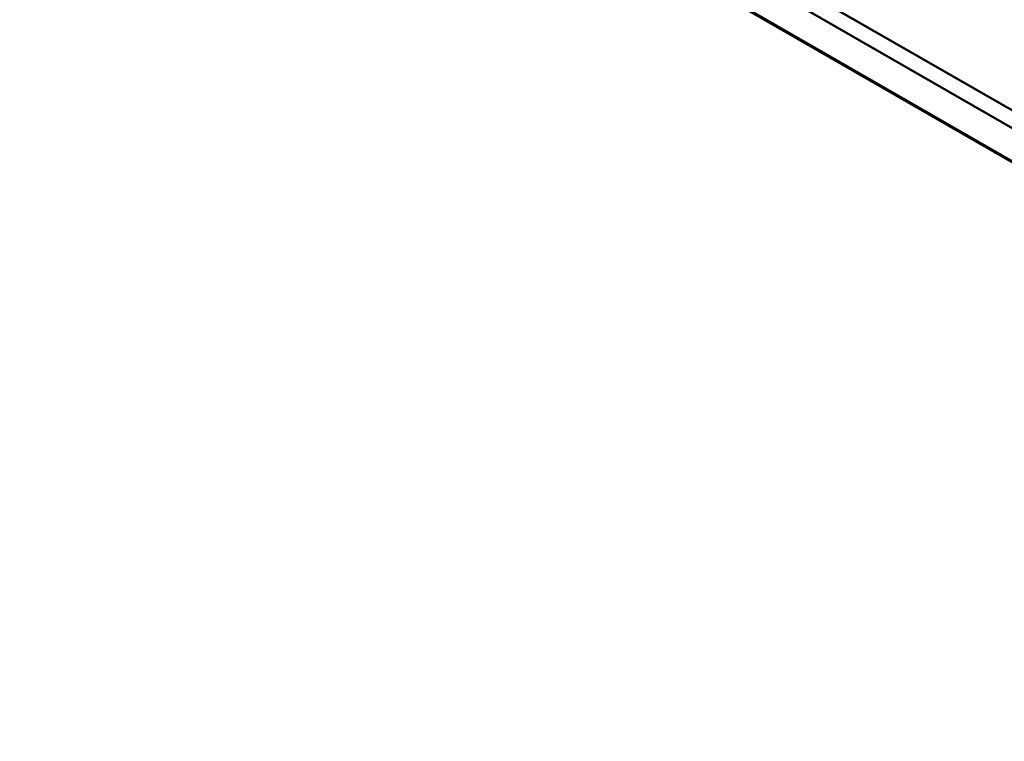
# Model space of a CAD drawing. Header units: inches. Extents: x 0 to 17, y 0 to 11.
# Tile 14 of 21: x 9.8 to 10.7, y 6 to 6.6. Entities that reach past the tile are written whole.
import ezdxf

# ---------------------------------------------------------------- set-up
doc = ezdxf.new("R2010")
doc.units = ezdxf.units.IN
doc.header["$LTSCALE"] = 0.75
doc.header["$MEASUREMENT"] = 0
doc.layers.add('Visible', color=7, linetype='Continuous', lineweight=50)
doc.layers.add('Visible Narrow', color=7, linetype='Continuous', lineweight=25)

msp = doc.modelspace()

# ---------------------------------------------------------------- linework, layer by layer
at = {"layer": 'Visible', "extrusion": (-0.707107, -0.407196, 0.578093)}
for p, q in [((11.55621, 6.05149), (8.84165, 7.6147)), ((11.55621, 6.05149), (8.84165, 7.6147)), ((8.82789, 7.60678), (11.55609, 6.03571)), ((8.82789, 7.60678), (11.55609, 6.03571)), ((11.58107, 5.99102), (8.80455, 7.58991)), ((11.58107, 5.99102), (8.80455, 7.58991))]:
    msp.add_line(p, q, dxfattribs=at)
at = {"layer": 'Visible Narrow', "extrusion": (-0.707107, -0.407196, 0.578093)}
msp.add_line((11.57697, 5.99472), (8.80701, 7.58984), dxfattribs=at)
msp.add_line((11.57697, 5.99472), (8.80701, 7.58984), dxfattribs=at)

doc.saveas('drawing.dxf')
